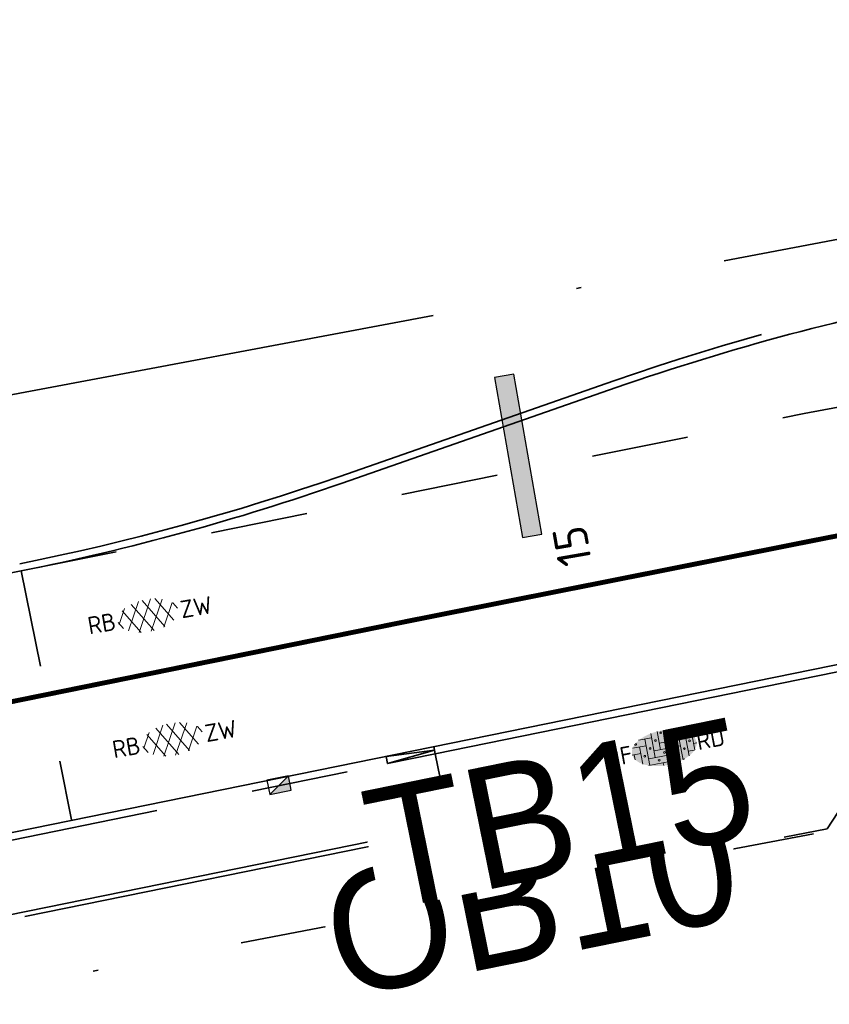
# Model space of a CAD drawing. Header units: metres. Extents: x 0 to 269924, y 0 to 933292.
# Tile 216 of 247: x 135379 to 135396, y 466728 to 466748. Entities that reach past the tile are written whole.
import ezdxf
from ezdxf import colors
from ezdxf.entities.mleader import LeaderData, LeaderLine
from ezdxf.enums import TextEntityAlignment as Align
from ezdxf.math import Vec2, Vec3

# ---------------------------------------------------------------- set-up
doc = ezdxf.new("R2018")
doc.units = ezdxf.units.M
for name, pattern in [('VH-OPSLUITBAND_100X200', [16, 8, -2, 4, -2]), ('VH-OPSLUITBAND_150X250', [24, 16, -2, 4, -2]), ('VH-TROTTOIRBAND_130-150', [15, 5, -2, 2, -2, 2, -2]), ('VW-1-1_STREEP', [2, 1, -1]), ('XX-HIDDEN', [4, 2, -2]), ('XX-PROJECTGRENS', [18, 12, -3, 0, -3])]:
    doc.linetypes.add(name, pattern=pattern)
for name, color, linetype, lineweight, true_color in [('B-WE-MO-ONDERZOEK_SLEUF-S', 30, 'Continuous', 25, 0xff7f00), ('N-WE-GR-GRAS-S', 7, 'Continuous', 18, 0x00a500), ('N-WE-RI-HWA_KOLK-S', 150, 'Continuous', 25, 0x007fff)]:
    doc.layers.add(name, color=color, linetype=linetype, lineweight=lineweight, true_color=true_color)
for name, color, linetype, lineweight in [('N-CO-VH-MATERIAALGRENS-G', 7, 'XX-HIDDEN', 35), ('N-WE-KG-GRENS_PROJECT-G', 7, 'XX-PROJECTGRENS', 35), ('N-WE-VH-KANTOPSLUITING-T18', 10, 'Continuous', 18), ('N-WE-VH-KANTOPSLUITING_OPSLUITBAND_100X200-G', 150, 'VH-OPSLUITBAND_100X200', 35), ('N-WE-VH-KANTOPSLUITING_OPSLUITBAND_150X250-G', 150, 'VH-OPSLUITBAND_150X250', 35), ('N-WE-VH-KANTOPSLUITING_TROTTOIRBAND_130 150-G', 210, 'VH-TROTTOIRBAND_130-150', 35), ('N-WE-VH-KANTOPSLUITING_VERLOOPBAND-T18', 10, 'Continuous', 18), ('N-WE-VH-KANTOPSLUITING_VOORKANTBAND-G', 50, 'Continuous', 35), ('N-WE-VH-VERHARDING-T18', 10, 'Continuous', 18), ('N-WE-VH-VERHARDING_ASFALT-S', 7, 'Continuous', 18), ('N-WE-VH-VERHARDING_STRAATBAKSTEEN-S', 7, 'Continuous', 18), ('N-WE-VW-MARKERING_LANGS_STREEP_11_010-G', 7, 'VW-1-1_STREEP', 13), ('N-WE-VW-MARKERING_LANGS_STREEP_DOORGETROKKEN-G', 7, 'Continuous', 13)]:
    doc.layers.add(name, color=color, linetype=linetype, lineweight=lineweight)
doc.styles.add('NLCS-ISO', font='NLCS-ISO.ttf')
doc.styles.add('NLCS-ISO-M200-T18', font='NLCS-ISO.ttf', dxfattribs={"height": 0.36})
doc.styles.get("Standard").update_dxf_attribs({"font": 'romand.shx'})

# ---------------------------------------------------------------- blocks, each defined once
blk = doc.blocks.new('*U43')
h = blk.add_hatch(color=252)
h.dxf.hatch_style = 1
h.paths.add_polyline_path([(-3.33, -1), (13.41, -1), (13.41, 1), (-3.33, 1)])
at = {"flags": 128}
blk.add_lwpolyline([(-3.33, -1), (13.41, -1), (13.41, 1), (-3.33, 1)], close=True, dxfattribs=at)
blk = doc.blocks.new('N-SRI-KOLK_TROTTOIR-SO')
blk.add_hatch(color=256).paths.add_polyline_path([(1.125, 1.5), (-1.125, 1.5), (-1.125, 0)])
blk.add_line((-1.125, 0), (1.125, 1.5))
at = {"flags": 128}
blk.add_lwpolyline([(-1.125, 0), (1.125, 0), (1.125, 1.5), (-1.125, 1.5)], close=True, dxfattribs=at)
blk = doc.blocks.new('SVH-ASFALT_KL-SO')
at = {"ltscale": 0.1}
for p, q in [((-3.32, -0.4), (-2.47, 1.08)), ((-2.51, -1.23), (-0.92, 1.53)), ((0.09, -1.73), (-1.71, 1.38)), ((-1.45, -1.61), (0.37, 1.54)), ((1.26, -1.54), (-0.53, 1.56)), ((-0.24, -1.74), (1.52, 1.29)), ((2.29, -1.09), (0.8, 1.48)), ((-1.25, -1.65), (-2.73, 0.92)), ((1.15, -1.58), (2.49, 0.75)), ((2.91, 0.06), (2.53, 0.71)), ((-2.96, -0.91), (-3.37, -0.2))]:
    blk.add_line(p, q, dxfattribs=at)
at = {"style": 'NLCS-ISO'}
blk.add_attdef('FUNCTIE_VERHARDING', text='', height=1.8, dxfattribs=at).set_placement((-3.62, -0.09), align=Align.MIDDLE_RIGHT)
blk.add_attdef('KLEUR', text='', height=1.8, dxfattribs=at).set_placement((3.17, -0.09), align=Align.MIDDLE_LEFT)
at = {"style": 'NLCS-ISO', "flags": 1}
blk.add_attdef('FUNCTIE', text='', height=1.8, dxfattribs=at).set_placement((0.12, -3.58), align=Align.MIDDLE_CENTER)
blk = doc.blocks.new('*U536')
at = {"lineweight": 30, "flags": 106}
blk.add_attdef('OB', text='', height=0.36, dxfattribs=at).set_placement((0, 0.1), align=Align.BOTTOM_CENTER)
blk = doc.blocks.new('SVH-SBS_DIKFORMAAT_ELLEBOOG_KL-SO')
h = blk.add_hatch(color=254)
edge = h.paths.add_edge_path()
edge.add_ellipse((1.09, 0.12), major_axis=(3.39, 0), ratio=0.533267, start_angle=0, end_angle=360)
for p, q in [((-1.35, 1.38), (0, 1.38)), ((-0.69, 1.38), (-0.69, -1.38)), ((0, 1.84), (0, -0.69)), ((0.69, 1.92), (0.69, 0)), ((1.38, 1.93), (1.38, 0.69)), ((1.38, 1.38), (3.54, 1.38)), ((2.07, 1.86), (2.07, 1.38)), ((3.45, 1.38), (3.45, -1.18)), ((-2.3, 0), (-1.38, 0)), ((-2.13, 0.69), (-0.69, 0.69)), ((-1.38, 0.69), (-1.38, -1.12)), ((0, 0), (2.76, 0)), ((0.69, 0.69), (3.45, 0.69)), ((2.76, 0.69), (2.76, -1.45)), ((4.14, 0.92), (4.14, -0.67)), ((4.14, 0), (4.48, 0)), ((-2.07, 0), (-2.07, -0.54)), ((-0.69, -0.69), (2.07, -0.69)), ((1.38, -0.69), (1.38, -1.68)), ((2.07, 0), (2.07, -1.61)), ((3.45, -0.69), (4.12, -0.69)), ((-0.8, -1.38), (1.38, -1.38)), ((0.69, -1.38), (0.69, -1.67)), ((2.76, -1.38), (2.98, -1.38))]:
    blk.add_line(p, q)
for centre in [(0.34, 1.03), (1.03, 1.72), (2.41, 1.03), (-0.35, 0.34), (1.72, 0.34), (3.79, 0.34), (-1.04, -0.35), (0.34, -1.04), (1.03, -0.35), (2.41, -1.04), (3.11, -0.35)]:
    blk.add_circle(centre, 0.0881)
for centre, start, end in [((-1.73, 1.03), 158.9124, 101.1902), ((1.72, -1.73), 59.0911, 132.3433)]:
    blk.add_arc(centre, 0.0881, start, end)
at = {"style": 'NLCS-ISO'}
blk.add_attdef('FORMAAT', text='', height=1.8, dxfattribs=at).set_placement((-2.3, 0.12), align=Align.MIDDLE_RIGHT)
blk.add_attdef('KLEUR', text='', height=1.8, dxfattribs=at).set_placement((4.49, 0.12), align=Align.MIDDLE_LEFT)
at = {"style": 'NLCS-ISO', "flags": 1}
blk.add_attdef('FUNCTIE', text='', height=1.8, dxfattribs=at).set_placement((0.12, -3.58), align=Align.MIDDLE_CENTER)
blk = doc.blocks.new('*U662')
at = {"lineweight": 30, "flags": 106}
blk.add_attdef('OB', text='', height=0.36, dxfattribs=at).set_placement((0, 0.1), align=Align.BOTTOM_CENTER)
blk = doc.blocks.new('SGR-GRAS_01-SO')
at = {"ltscale": 0.1}
for p, q in [((-1.302, 0.761), (-1.324, 0.774)), ((-1.284, 0.684), (-1.278, 0.759)), ((-1.154, 0.647), (-1.207, 0.7)), ((-0.939, 0.84), (-1.004, 0.878)), ((-0.892, 0.812), (-0.817, 0.812)), ((-0.873, 0.655), (-0.886, 0.729)), ((-0.73, 0.647), (-0.783, 0.7)), ((-0.689, 0.607), (-0.682, 0.682)), ((-0.576, 0.919), (-0.64, 0.957)), ((-0.562, 0.919), (-0.509, 0.972)), ((-0.427, 0.785), (-0.499, 0.804)), ((-0.425, 0.706), (-0.36, 0.743)), ((-0.305, 0.647), (-0.358, 0.7)), ((-0.317, 0.812), (-0.242, 0.812)), ((-0.316, 0.774), (-0.244, 0.793)), ((-0.278, 0.735), (-0.291, 0.809)), ((-0.212, 0.998), (-0.269, 1.031)), ((0.119, 0.647), (0.066, 0.7)), ((0.073, 0.993), (0.138, 1.031)), ((0.286, 0.711), (0.221, 0.748)), ((0.239, 0.923), (0.312, 0.942)), ((0.258, 0.812), (0.333, 0.812)), ((0.317, 0.814), (0.304, 0.888)), ((0.543, 0.647), (0.49, 0.7)), ((0.594, 0.925), (0.522, 0.945)), ((0.649, 0.79), (0.584, 0.827)), ((0.833, 0.812), (0.908, 0.812)), ((0.912, 0.894), (0.907, 0.925)), ((0.967, 0.647), (0.914, 0.7)), ((0.927, 0.764), (0.992, 0.802)), ((1.012, 0.869), (0.947, 0.906)), ((1.15, 0.777), (1.077, 0.796)), ((1.109, 0.767), (1.182, 0.787)), ((1.392, 0.647), (1.339, 0.7)), ((-1.964, -0.07), (-1.977, 0.004)), ((-1.93, 0.188), (-1.925, 0.244)), ((-1.893, 0.237), (-1.921, 0.253)), ((-1.668, 0.023), (-1.595, 0.043)), ((-1.596, 0.241), (-1.649, 0.294)), ((-1.53, 0.316), (-1.595, 0.353)), ((-1.448, 0.644), (-1.521, 0.664)), ((-1.517, 0.187), (-1.442, 0.187)), ((-1.469, 0.576), (-1.482, 0.65)), ((-1.358, 0.206), (-1.431, 0.226)), ((-1.427, 0.476), (-1.354, 0.496)), ((-1.421, 0.131), (-1.356, 0.168)), ((-1.369, 0.009), (-1.382, 0.083)), ((-1.375, 0.106), (-1.322, 0.159)), ((-1.334, 0.111), (-1.328, 0.186)), ((-1.167, 0.395), (-1.232, 0.432)), ((-1.172, 0.241), (-1.225, 0.294)), ((-1.112, 0.172), (-1.04, 0.192)), ((-1.032, 0.028), (-1.097, 0.066)), ((-0.968, 0.512), (-0.915, 0.565)), ((-0.893, 0.496), (-0.965, 0.515)), ((-0.942, 0.187), (-0.867, 0.187)), ((-0.923, 0.418), (-0.858, 0.456)), ((-0.803, 0.057), (-0.875, 0.077)), ((-0.871, 0.625), (-0.799, 0.644)), ((-0.804, 0.474), (-0.869, 0.511)), ((-0.747, 0.241), (-0.8, 0.294)), ((-0.773, 0.089), (-0.786, 0.163)), ((-0.739, 0.034), (-0.732, 0.109)), ((-0.669, 0.107), (-0.734, 0.145)), ((-0.557, 0.321), (-0.485, 0.34)), ((-0.441, 0.553), (-0.506, 0.59)), ((-0.337, 0.347), (-0.41, 0.366)), ((-0.323, 0.241), (-0.376, 0.294)), ((-0.306, 0.186), (-0.371, 0.224)), ((-0.367, 0.187), (-0.292, 0.187)), ((-0.243, 0.017), (-0.17, 0.036)), ((-0.178, 0.169), (-0.191, 0.242)), ((-0.078, 0.632), (-0.143, 0.669)), ((-0.143, -0.043), (-0.137, 0.032)), ((-0.093, 0.53), (-0.087, 0.604)), ((-0.085, 0.159), (-0.032, 0.212)), ((-0.069, 0.189), (-0.004, 0.227)), ((0.057, 0.265), (-0.008, 0.303)), ((-0.002, 0.47), (0.071, 0.489)), ((0.101, 0.241), (0.048, 0.294)), ((0.128, 0.636), (0.056, 0.656)), ((0.218, 0.198), (0.146, 0.217)), ((0.208, 0.187), (0.283, 0.187)), ((0.313, 0.166), (0.385, 0.185)), ((0.322, 0.565), (0.375, 0.618)), ((0.42, 0.344), (0.355, 0.382)), ((0.417, 0.248), (0.404, 0.322)), ((0.429, 0.477), (0.494, 0.514)), ((0.526, 0.241), (0.472, 0.294)), ((0.555, -0.022), (0.49, 0.015)), ((0.502, 0.452), (0.509, 0.527)), ((0.554, 0.619), (0.626, 0.638)), ((0.684, 0.487), (0.611, 0.507)), ((0.774, 0.049), (0.701, 0.069)), ((0.784, 0.423), (0.719, 0.461)), ((0.783, 0.187), (0.858, 0.187)), ((0.918, 0.057), (0.853, 0.094)), ((0.868, 0.315), (0.941, 0.334)), ((0.95, 0.241), (0.897, 0.294)), ((1.012, 0.328), (0.999, 0.402)), ((1.147, 0.502), (1.082, 0.54)), ((1.098, 0.375), (1.104, 0.45)), ((1.239, 0.338), (1.167, 0.358)), ((1.183, 0.011), (1.255, 0.03)), ((1.206, 0.212), (1.259, 0.265)), ((1.282, 0.136), (1.217, 0.173)), ((1.283, 0.248), (1.348, 0.286)), ((1.374, 0.241), (1.321, 0.294)), ((1.358, 0.187), (1.433, 0.187)), ((1.424, 0.463), (1.496, 0.483)), ((1.51, 0.581), (1.445, 0.619)), ((1.645, 0.215), (1.58, 0.252)), ((1.607, 0.407), (1.594, 0.481)), ((1.693, 0.298), (1.7, 0.373)), ((1.795, 0.19), (1.722, 0.209)), ((1.738, 0.159), (1.81, 0.179)), ((1.798, 0.241), (1.745, 0.294)), ((1.933, 0.187), (1.948, 0.187)), ((-1.918, -0.157), (-1.854, -0.119)), ((-1.824, -0.083), (-1.897, -0.064)), ((-1.759, -0.13), (-1.823, -0.092)), ((-1.782, -0.301), (-1.729, -0.248)), ((-1.624, -0.496), (-1.689, -0.459)), ((-1.631, -0.572), (-1.684, -0.519)), ((-1.613, -0.166), (-1.667, -0.113)), ((-1.567, -0.438), (-1.492, -0.438)), ((-1.535, -0.657), (-1.498, -0.636)), ((-1.395, -0.051), (-1.46, -0.013)), ((-1.385, -0.462), (-1.378, -0.387)), ((-1.353, -0.281), (-1.281, -0.261)), ((-1.269, -0.232), (-1.341, -0.212)), ((-1.261, -0.417), (-1.326, -0.38)), ((-1.269, -0.557), (-1.282, -0.483)), ((-1.207, -0.572), (-1.26, -0.519)), ((-1.179, -0.67), (-1.252, -0.651)), ((-1.189, -0.166), (-1.242, -0.113)), ((-1.065, -0.386), (-1, -0.348)), ((-1.039, -0.585), (-0.967, -0.565)), ((-0.992, -0.438), (-0.917, -0.438)), ((-0.897, -0.338), (-0.962, -0.301)), ((-0.898, -0.654), (-0.845, -0.601)), ((-0.783, -0.572), (-0.836, -0.519)), ((-0.763, -0.705), (-0.828, -0.667)), ((-0.765, -0.166), (-0.818, -0.113)), ((-0.798, -0.132), (-0.726, -0.112)), ((-0.789, -0.539), (-0.782, -0.464)), ((-0.713, -0.381), (-0.786, -0.361)), ((-0.674, -0.477), (-0.687, -0.403)), ((-0.534, -0.259), (-0.599, -0.222)), ((-0.567, -0.098), (-0.502, -0.061)), ((-0.491, -0.248), (-0.438, -0.195)), ((-0.484, -0.436), (-0.411, -0.416)), ((-0.399, -0.626), (-0.464, -0.588)), ((-0.417, -0.438), (-0.342, -0.438)), ((-0.358, -0.572), (-0.411, -0.519)), ((-0.341, -0.166), (-0.394, -0.113)), ((-0.248, -0.091), (-0.32, -0.072)), ((-0.171, -0.18), (-0.236, -0.143)), ((-0.158, -0.529), (-0.23, -0.51)), ((-0.211, -0.614), (-0.146, -0.577)), ((-0.193, -0.616), (-0.187, -0.541)), ((-0.036, -0.547), (-0.101, -0.509)), ((-0.078, -0.398), (-0.091, -0.324)), ((0.066, -0.572), (0.013, -0.519)), ((0.084, -0.166), (0.031, -0.113)), ((0.072, -0.287), (0.144, -0.268)), ((0.192, -0.101), (0.127, -0.064)), ((0.158, -0.438), (0.233, -0.438)), ((0.308, -0.24), (0.235, -0.221)), ((0.327, -0.468), (0.262, -0.43)), ((0.287, -0.327), (0.352, -0.289)), ((0.397, -0.678), (0.325, -0.659)), ((0.386, -0.591), (0.459, -0.572)), ((0.393, -0.601), (0.446, -0.548)), ((0.402, -0.693), (0.409, -0.618)), ((0.49, -0.572), (0.437, -0.519)), ((0.452, -0.12), (0.459, -0.046)), ((0.508, -0.166), (0.455, -0.113)), ((0.517, -0.318), (0.504, -0.244)), ((0.69, -0.389), (0.625, -0.351)), ((0.627, -0.138), (0.7, -0.119)), ((0.733, -0.438), (0.808, -0.438)), ((0.785, -0.039), (0.85, -0.002)), ((0.863, -0.389), (0.791, -0.37)), ((0.799, -0.195), (0.852, -0.142)), ((0.914, -0.572), (0.861, -0.519)), ((0.932, -0.166), (0.879, -0.113)), ((0.942, -0.442), (1.014, -0.423)), ((1.053, -0.31), (0.988, -0.272)), ((1.048, -0.198), (1.054, -0.123)), ((1.112, -0.239), (1.099, -0.165)), ((1.188, -0.676), (1.123, -0.639)), ((1.141, -0.556), (1.206, -0.518)), ((1.329, -0.1), (1.256, -0.08)), ((1.339, -0.572), (1.286, -0.519)), ((1.356, -0.166), (1.303, -0.113)), ((1.308, -0.438), (1.383, -0.438)), ((1.419, -0.538), (1.346, -0.518)), ((1.416, -0.231), (1.351, -0.193)), ((1.551, -0.597), (1.486, -0.56)), ((1.497, -0.293), (1.569, -0.274)), ((1.639, -0.268), (1.704, -0.231)), ((1.643, -0.275), (1.65, -0.2)), ((1.684, -0.547), (1.736, -0.495)), ((1.707, -0.159), (1.694, -0.085)), ((1.713, -0.522), (1.71, -0.519)), ((1.779, -0.152), (1.715, -0.114)), ((1.781, -0.166), (1.728, -0.113)), ((1.884, -0.248), (1.812, -0.229)), ((-1.126, -0.784), (-1.191, -0.746)), ((-0.836, -0.943), (-0.853, -0.926)), ((-0.725, -0.889), (-0.652, -0.869)), ((-0.709, -0.902), (-0.644, -0.864)), ((-0.624, -0.819), (-0.696, -0.799)), ((-0.582, -0.994), (-0.587, -0.97)), ((-0.376, -0.979), (-0.429, -0.926)), ((-0.265, -0.992), (-0.33, -0.955)), ((-0.169, -0.74), (-0.097, -0.72)), ((-0.068, -0.968), (-0.141, -0.948)), ((-0.014, -1.008), (0.039, -0.955)), ((0.048, -0.979), (-0.005, -0.926)), ((0.021, -0.964), (0.008, -0.89)), ((0.099, -0.913), (0.034, -0.876)), ((0.172, -1.037), (0.218, -1.024)), ((0.462, -0.834), (0.397, -0.797)), ((0.472, -0.979), (0.419, -0.926)), ((0.617, -0.884), (0.604, -0.81)), ((0.643, -0.843), (0.708, -0.806)), ((0.701, -0.895), (0.773, -0.876)), ((0.825, -0.755), (0.76, -0.718)), ((0.856, -0.938), (0.844, -0.926)), ((0.953, -0.827), (0.88, -0.808)), ((0.998, -0.77), (1.004, -0.696)), ((1.212, -0.805), (1.199, -0.731)), ((1.256, -0.746), (1.328, -0.727))]:
    blk.add_line(p, q, dxfattribs=at)
at = {"ltscale": 0.1, "style": 'NLCS-ISO'}
blk.add_attdef('TYPE', text='', height=0.5, dxfattribs=at).set_placement((3.471, -0.016), align=Align.MIDDLE_CENTER)

msp = doc.modelspace()

# ---------------------------------------------------------------- linework, layer by layer
at = {"layer": 'N-CO-VH-MATERIAALGRENS-G', "flags": 128}
msp.add_lwpolyline([(135379.44, 466736.988), (135395.569, 466740.229), (135400.074, 466741.075, -0.003741), (135414.839, 466743.735), (135566.391, 466769.869, 0.030327), (135672.254, 466794.812), (135685.535, 466798.804)], format="xyb", dxfattribs=at)
for points in [[(135379.44, 466736.988), (135380.481, 466731.86)], [(135387.968, 466733.222), (135388.267, 466731.753)], [(135391.222, 466730.766), (135396.043, 466731.675)]]:
    msp.add_lwpolyline(points, dxfattribs=at)
at = {"layer": 'N-WE-KG-GRENS_PROJECT-G', "flags": 128}
msp.add_lwpolyline([(133942.152, 466524.013), (133955.533, 466522.507), (133956.145, 466521.626), (133962.811, 466521.355), (133963.543, 466522.67), (133965.054, 466522.563), (133965.551, 466521.193), (133981.5, 466520.334), (133981.565, 466520.896), (133982.028, 466520.86), (133994.134, 466520.33), (133994.151, 466519.671), (134009.067, 466519.478), (134013.911, 466519.512), (134027.732, 466519.636), (134028.693, 466519.554), (134034.796, 466519.611), (134050.86, 466519.659), (134068.501, 466520.152), (134071.254, 466520.237), (134077.26, 466520.692), (134094.041, 466522.635), (134101.385, 466523.282), (134101.428, 466523.91), (134128.995, 466527.092), (134141.938, 466528.627), (134148.421, 466529.392), (134148.476, 466529.087), (134157.108, 466530.24), (134157.762, 466530.339), (134157.953, 466529.076), (134163.706, 466529.946), (134172.69, 466531.055), (134201.838, 466535.069), (134202.197, 466534.878), (134203.304, 466535.042), (134208.161, 466535.722), (134214.682, 466536.673), (134215.15, 466536.846), (134235.766, 466539.754), (134239.587, 466540.449), (134251.117, 466542.218), (134251.536, 466542.09), (134264.479, 466543.833), (134264.487, 466544.317), (134273.56, 466545.641), (134273.608, 466545.287), (134285.679, 466546.863), (134299.118, 466548.971), (134309.192, 466550.345), (134329.805, 466553.659), (134341.526, 466555.206), (134346.97, 466556.112), (134351.977, 466556.025), (134358.949, 466556.887), (134359.186, 466557.313), (134365.426, 466557.917), (134389.225, 466560.758), (134395.395, 466561.519), (134400.633, 466562.019), (134418.638, 466563.907), (134426.404, 466566.343), (134432.472, 466567.14), (134437.532, 466567.422), (134444.848, 466568.25), (134448.277, 466568.388), (134484.594, 466572.762), (134486.539, 466572.966), (134490.599, 466573.546), (134498.499, 466574.536), (134514.318, 466576.701), (134542.397, 466581.367), (134546.702, 466582.122), (134551.593, 466582.441), (134551.871, 466583.179), (134557.906, 466584.406), (134558.276, 466584.115), (134567.36, 466586.004), (134582.717, 466588.715), (134583.108, 466588.972), (134590.444, 466590.398), (134630.038, 466598.271), (134633.264, 466598.923), (134632.087, 466604.993), (134646.051, 466607.537), (134647.414, 466607.429), (134666.972, 466611.405), (134675.342, 466617.463), (134674.819, 466607.593), (134696.995, 466610.537), (134702.172, 466611.327), (134706.525, 466612.071), (134709.085, 466612.323), (134712.087, 466612.776), (134715, 466613.203), (134716.349, 466613.229), (134723.364, 466613.968), (134738.981, 466616.639), (134746.062, 466617.28), (134746.09, 466616.641), (134760.121, 466618.861), (134759.993, 466619.829), (134768.446, 466621.137), (134784.615, 466623.738), (134787.541, 466625.072), (134796.772, 466626.479), (134796.899, 466625.715), (134813.878, 466628.545), (134820.226, 466629.584), (134847.68, 466634.234), (134881.79, 466639.204), (134881.926, 466639.532), (134884.43, 466640.009), (134893.797, 466641.711), (134903.085, 466643.328), (134904.138, 466643.527), (134920.265, 466646.374), (134921.332, 466646.578), (134937.367, 466649.518), (134938.501, 466649.708), (134961.555, 466654.096), (134967.764, 466655.262), (134974.722, 466656.563), (134984.23, 466658.491), (134992.023, 466659.998), (134995.809, 466660.766), (135000.442, 466661.693), (135009.695, 466663.648), (135010.659, 466663.869), (135018.832, 466665.618), (135021.92, 466666.314), (135034.093, 466668.943), (135034.161, 466668.769), (135043.8, 466670.832), (135059.084, 466674.02), (135068.771, 466676.078), (135083.089, 466679.034), (135091.902, 466680.993), (135097.488, 466682.166), (135104.831, 466683.651), (135116.534, 466686.231), (135119.892, 466686.792), (135126.3, 466688.013), (135127.347, 466688.196), (135130.448, 466688.891), (135135.602, 466689.887), (135140.19, 466691.518), (135166.592, 466696.94), (135182.368, 466700.724), (135201.902, 466704.748), (135203.941, 466705.082), (135209.867, 466705.957), (135217.801, 466707.782), (135228.821, 466709.933), (135242.391, 466712.598), (135277.698, 466719.723), (135279.457, 466720.111), (135279.55, 466721.578), (135288.178, 466723.073), (135350.963, 466735.305), (135501.986, 466763.685), (135501.162, 466761.839), (135525.132, 466766.833), (135533.639, 466768.672), (135569.042, 466775.188), (135582.767, 466777.378), (135584.022, 466777.634), (135585.675, 466776.264, 0.01918), (135652.451, 466792.01), (135652.891, 466793.457), (135660.981, 466795.919), (135661.574, 466796.074), (135664.481, 466796.836), (135665.946, 466796.651), (135673.558, 466799.328), (135680.977, 466801.739), (135687.276, 466804.201), (135692.547, 466806.295), (135705.432, 466809.743), (135712.094, 466810.706), (135728.145, 466817.035), (135760.285, 466825.832), (135773.458, 466829.179), (135789.116, 466834.08), (135813.029, 466842.892), (135823.352, 466846.718), (135839.426, 466852.91), (135860.96, 466860.89), (135867.928, 466863.26), (135895.199, 466872.784), (135899.312, 466861.8), (135873.359, 466852.082), (135873.188, 466848.843), (135867.814, 466846.669), (135856.104, 466842.036), (135847.253, 466838.505), (135830.033, 466832.514), (135818.854, 466828.652), (135812.865, 466826.949), (135808.959, 466825.804), (135805.053, 466824.658), (135770.731, 466814.307), (135766.971, 466812.016), (135761.879, 466808.079), (135757.591, 466807.133), (135743.839, 466803.566), (135724.075, 466798.35), (135721.275, 466798.229), (135720.422, 466801.401), (135715.133, 466799.834), (135698.553, 466794.754), (135698.279, 466793.693), (135686.038, 466790.352), (135686.038, 466789.248), (135686.038, 466787.562), (135681.985, 466786.092), (135677.719, 466785.319), (135623.458, 466770.711), (135607.41, 466767.662), (135584.355, 466763.142), (135577.091, 466761.475), (135570.47, 466760.803), (135524.714, 466753.103), (135522.642, 466752.878), (135515.666, 466751.661), (135498.388, 466748.218), (135460.498, 466741.759), (135438.515, 466737.953), (135402.134, 466731.048), (135401.842, 466732.671), (135396.111, 466731.637), (135390.927, 466730.659), (135374.008, 466727.423), (135342.463, 466720.896), (135337.831, 466720.249), (135332.781, 466719.412), (135316.41, 466716.549), (135312.764, 466716.512), (135301.04, 466714.003), (135296.667, 466713.077), (135288.078, 466711.338), (135288.031, 466710.414), (135288.066, 466708.643), (135283.612, 466707.738), (135244.114, 466700.084), (135242.59, 466702.114), (135218.779, 466697.088), (135216.4, 466696.736), (135207.126, 466694.996), (135197.842, 466693.22), (135196.987, 466690.777), (135188.214, 466689.009), (135186.218, 466690.919), (135157.953, 466685.339), (135157.545, 466682.623), (135152.388, 466681.564), (135151.517, 466683.806), (135135.729, 466680.62), (135134.464, 466677.149), (135128.184, 466675.854), (135125.788, 466678.571), (135109.606, 466675.114), (135107.871, 466673.543), (135107.871, 466672.134), (135099.469, 466670.442), (135080.265, 466666.625), (135079.406, 466666.151), (135069.61, 466664.202), (135057.638, 466661.759), (135035.803, 466657.155), (135033.723, 466658.689), (135013.618, 466654.679), (135014.198, 466652.086), (135012.612, 466651.731), (135012.176, 466654.16), (134999.525, 466651.581), (134981.058, 466648.065), (134978.74, 466647.609), (134978.586, 466647.723), (134973.29, 466646.777), (134967.912, 466645.754), (134966.071, 466645.409), (134952.75, 466642.776), (134952.592, 466643.577), (134951.246, 466643.315), (134944.955, 466642.097), (134940.872, 466641.345), (134939.907, 466640.789), (134925.329, 466637.906), (134925.171, 466637.877), (134925.333, 466636.966), (134925.553, 466635.733), (134922.159, 466635.157), (134921.983, 466636.201), (134920.712, 466635.973), (134906.644, 466633.431), (134906.509, 466633.768), (134899.927, 466632.517), (134896.041, 466630.574), (134862.297, 466626.202), (134861.423, 466623.924), (134854.723, 466622.819), (134853.222, 466624.597), (134834.721, 466621.381), (134818.755, 466618.638), (134803.128, 466616.182), (134801.097, 466614.744), (134787.48, 466613.242), (134768.983, 466610.888), (134755.14, 466609.258), (134754.957, 466609.237), (134754.786, 466610.217), (134731.872, 466606.359), (134713.4, 466603.055), (134699.607, 466600.717), (134685.428, 466598.156), (134675.878, 466596.194), (134672.276, 466595.656), (134668.91, 466595.016), (134645.926, 466591.058), (134638.577, 466590.001), (134611.474, 466584.899), (134601.717, 466583.131), (134600.6, 466582.901), (134592.762, 466581.44), (134575.118, 466578.109), (134569.726, 466577.127), (134558.057, 466574.923), (134547.369, 466573.132), (134538.23, 466571.522), (134531.355, 466570.551), (134524.272, 466569.346), (134519.026, 466568.326), (134515.39, 466567.719), (134505.384, 466563.341), (134500.986, 466562.643), (134495.881, 466561.909), (134495.823, 466562.312), (134492.204, 466563.642), (134484.398, 466562.518), (134478.905, 466561.786), (134469.843, 466560.533), (134464.536, 466559.742), (134456.919, 466558.745), (134448.033, 466557.687), (134433.208, 466556.61), (134412.104, 466554.577), (134407.553, 466554.101), (134387.467, 466551.741), (134381.785, 466550.955), (134364.962, 466548.659), (134360.191, 466548.481), (134354.944, 466547.628), (134324.113, 466542.837), (134319.685, 466541.923), (134312.466, 466540.844), (134307.061, 466539.9), (134305.527, 466540.739), (134283.993, 466537.831), (134278.004, 466536.268), (134260.392, 466533.941), (134253.899, 466532.65), (134244.867, 466531.618), (134227.961, 466528.835), (134196.876, 466524.748), (134191.294, 466524.652), (134189.441, 466519.487), (134180.543, 466523.251), (134138.079, 466517.961), (134135.279, 466517.668), (134120.646, 466515.791), (134115.858, 466514.998), (134094.415, 466512.788), (134094.483, 466512.133), (134077.905, 466510.692), (134056.132, 466509.19), (134043.898, 466509.02), (134033.049, 466509.242), (134023.923, 466509.529), (134011.048, 466510.262), (134011.12, 466510.989), (133978.031, 466511.971), (133977.492, 466511.386), (133976.525, 466511.415), (133970.93, 466511.61), (133940.859, 466512.853), (133936.339, 466513.04), (133926.354, 466513.566), (133918.767, 466513.929), (133914.845, 466514.016), (133909.555, 466514.279), (133907.78, 466514.373), (133898.183, 466514.701), (133889.291, 466514.99), (133877.411, 466515.387), (133865.169, 466516.189), (133858.598, 466516.511), (133853.557, 466516.784), (133840.824, 466517.534), (133833.647, 466517.757), (133833.706, 466517.421), (133832.853, 466517.458), (133826.979, 466517.575), (133808.076, 466518.296), (133803.308, 466518.179), (133802.56, 466518.555), (133780.072, 466520.153), (133779.6, 466519.291), (133774.066, 466519.538), (133773.735, 466520.559), (133740.527, 466522.642), (133713.376, 466524.159), (133705.703, 466524.636), (133705.709, 466526.266), (133685.059, 466527.583), (133660.563, 466529.253), (133639.129, 466529.346), (133622.453, 466530.286), (133616.388, 466530.543), (133614.494, 466530.624), (133604.393, 466531.597), (133597.464, 466531.465), (133574.3, 466531.955), (133566.695, 466531.543), (133561.32, 466531.616), (133554.142, 466531.627), (133545.309, 466531.719), (133535.509, 466531.795), (133530.483, 466531.897), (133499.098, 466532.845), (133498.91, 466530.624), (133497.604, 466522.359), (133448.566, 466524.379), (133448.421, 466522.59), (133414.567, 466524.034), (133414.497, 466533.241), (133401.904, 466533.723), (133353.812, 466535.745), (133352.26, 466536.139), (133333.107, 466536.524), (133333.343, 466545.829), (133369.152, 466544.714), (133381.325, 466544.396), (133400.699, 466543.637), (133404.005, 466543.551), (133435.456, 466542.61), (133435.456, 466542.277), (133451.526, 466541.628), (133467.883, 466541.235), (133477.659, 466542.034), (133509.103, 466541.442), (133515.138, 466541.284), (133519.939, 466540.992), (133525.525, 466540.798), (133532.518, 466540.097), (133548.147, 466539.778), (133548.297, 466540.601), (133555.22, 466540.722), (133564.265, 466540.558), (133565.06, 466540.188), (133570.074, 466540.025), (133574.07, 466539.875), (133576.623, 466539.795), (133577.163, 466540.007), (133601.21, 466539.677), (133602.809, 466541.635), (133610.483, 466541.448), (133611.878, 466539.353), (133618.8, 466539.154), (133622.331, 466538.943), (133622.362, 466539.485), (133627.247, 466539.274), (133627.305, 466538.709), (133642.487, 466537.733), (133654.92, 466537.235), (133674.71, 466536.649), (133674.766, 466536.962), (133682.638, 466536.639), (133685.084, 466535.631), (133701.924, 466534.36), (133703.6, 466534.856), (133708.504, 466534.396), (133731.895, 466532.391), (133737.992, 466531.942), (133749.854, 466530.901), (133752.15, 466530.77), (133756.921, 466530.655), (133767.535, 466530.109), (133779.853, 466530.016), (133787.77, 466529.934), (133810.905, 466528.967), (133832.384, 466528.238), (133837.192, 466527.837), (133897.841, 466525.036)], format="xyb", close=True, dxfattribs=at)
at = {"layer": 'N-WE-VH-KANTOPSLUITING_OPSLUITBAND_100X200-G', "flags": 128}
msp.add_lwpolyline([(135197.656, 466693.529), (135202.437, 466694.498), (135202.319, 466695.086), (135202.904, 466695.205), (135205.063, 466695.641), (135205.182, 466695.052), (135216.963, 466697.431), (135216.845, 466698.019), (135219.589, 466698.573), (135219.708, 466697.985), (135221.591, 466698.365), (135235.046, 466701.072), (135242.614, 466702.582), (135244.241, 466700.414), (135287.543, 466708.806), (135287.703, 466711.88), (135291.924, 466712.69), (135299.97, 466714.255), (135308.48, 466715.918), (135312.296, 466716.651), (135316.875, 466717.484), (135317.31, 466717.567), (135317.908, 466717.155), (135329.071, 466719.215), (135331.421, 466720.275), (135347.259, 466723.315), (135348.251, 466723.506), (135389.342, 466731.869), (135391.08, 466730.739)], dxfattribs=at)
at = {"layer": 'N-WE-VH-KANTOPSLUITING_OPSLUITBAND_150X250-G', "flags": 128}
for points in [[(135379.411, 466737.136, 0.034306), (135386.001, 466738.937), (135391.647, 466740.905, -0.037443), (135398.894, 466742.838), (135399.714, 466742.992, -0.003741), (135414.507, 466745.657), (135566.06, 466771.79, 0.030327), (135671.693, 466796.679), (135672.594, 466796.95, 0.070064), (135678.888, 466799.851, -0.070064), (135683.991, 466802.204), (135697.398, 466806.234, -0.070064), (135702.953, 466807.086, 0.070064), (135709.803, 466808.136), (135760.671, 466823.428, -0.017204), (135777.605, 466827.89, 0.044699), (135819.281, 466841.358, -0.010903), (135839.713, 466849.521), (135895.033, 466870.235)], [(135387.968, 466733.222), (135396.558, 466734.971), (135397.589, 466735.162), (135398.239, 466735.283, -0.000043), (135398.41, 466735.315, -0.000043)]]:
    msp.add_lwpolyline(points, format="xyb", dxfattribs=at)
at = {"layer": 'N-WE-VH-KANTOPSLUITING_TROTTOIRBAND_130 150-G'}
msp.add_line((135386.988, 466733.023), (135387.968, 466733.222), dxfattribs=at)
msp.add_lwpolyline([(135345.976, 466724.698), (135346.958, 466724.887), (135347.449, 466724.981), (135347.94, 466725.075), (135386.988, 466733.023)], dxfattribs=at)
at = {"layer": 'N-WE-VH-KANTOPSLUITING_VOORKANTBAND-G'}
for p, q in [((135386.958, 466733.17), (135387.953, 466733.296)), ((135387.953, 466733.296), (135386.988, 466733.023))]:
    msp.add_line(p, q, dxfattribs=at)
for points in [[(135379.44, 466736.988, 0.034306), (135386.051, 466738.796), (135391.696, 466740.764, -0.037443), (135398.922, 466742.69), (135399.741, 466742.844, -0.003741), (135414.533, 466745.509), (135566.085, 466771.642, 0.030327), (135671.736, 466796.535), (135672.637, 466796.806, 0.070064), (135678.969, 466799.725, -0.070064), (135684.034, 466802.06), (135697.442, 466806.09, -0.070064), (135702.955, 466806.936, 0.070064), (135709.846, 466807.992), (135760.714, 466823.284, -0.017204), (135777.638, 466827.744, 0.044699), (135819.34, 466841.22, -0.010903), (135839.766, 466849.38), (135895.085, 466870.094)], [(135347.911, 466725.223), (135396.529, 466735.118), (135398.212, 466735.43, -0.002619), (135408.485, 466737.335)], [(135396.043, 466731.675), (135397.281, 466733.579), (135397.863, 466733.687), (135398.517, 466733.808, -0.002244), (135407.304, 466735.445), (135407.795, 466735.534), (135409.575, 466735.855)]]:
    msp.add_lwpolyline(points, format="xyb", dxfattribs=at)
for points in [[(135346.911, 466730.432), (135379.44, 466736.988)], [(135387.968, 466733.222), (135387.939, 466733.37)], [(135386.958, 466733.17), (135386.988, 466733.023)], [(135348.231, 466723.604), (135389.362, 466731.975), (135391.222, 466730.766)]]:
    msp.add_lwpolyline(points, dxfattribs=at)
at = {"layer": 'N-WE-VW-MARKERING_LANGS_STREEP_11_010-G', "ltscale": 5, "const_width": 0.1, "flags": 128}
msp.add_lwpolyline([(135387.424, 466735.958), (135396.049, 466737.673), (135397.674, 466737.979)], dxfattribs=at)
at = {"layer": 'N-WE-VW-MARKERING_LANGS_STREEP_DOORGETROKKEN-G', "ltscale": 5, "const_width": 0.1, "flags": 128}
msp.add_lwpolyline([(135347.411, 466727.827), (135387.424, 466735.958)], dxfattribs=at)

# ---------------------------------------------------------------- block references
at = {"layer": 'B-WE-MO-ONDERZOEK_SLEUF-S'}
ref = msp.add_blockref('*U43', (135389.85, 466738.368), dxfattribs=dict(at, xscale=0.2000000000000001, yscale=0.2000000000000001, zscale=0.2000000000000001, rotation=99.88660604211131))
ref.add_attrib('NR', '15', (135391.202, 466737.156), dxfattribs={"layer": '0', "height": 0.7, "rotation": 99.8866, "style": 'NLCS-ISO'})
at = {"layer": 'N-WE-GR-GRAS-S', "xscale": 0.2999999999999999, "yscale": 0.2999999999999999, "zscale": 0.2999999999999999, "rotation": 10}
msp.add_blockref('SGR-GRAS_01-SO', (135387.515, 466730.683), dxfattribs=at)
at = {"layer": 'N-WE-RI-HWA_KOLK-S', "xscale": 0.2, "yscale": 0.2, "zscale": 0.2, "rotation": 191.474271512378}
msp.add_blockref('N-SRI-KOLK_TROTTOIR-SO', (135384.724, 466732.722), dxfattribs=at)
at = {"layer": 'N-WE-VH-KANTOPSLUITING-T18'}
ref = msp.add_blockref('*U536', (135385.533, 466730.529), dxfattribs=dict(at, rotation=11.47477593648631))
lines = msp.add_mtext('OB10', dxfattribs={"layer": '0', "insert": (135385.513, 466730.627), "char_height": 2.5, "attachment_point": 1, "rotation": 11.4748, "bg_fill": 3, "box_fill_scale": 1, "bg_fill_color": 256, "bg_fill_transparency": 0})
ref.add_attrib('OB', '', (135385.513, 466730.627), dxfattribs={"flags": 16}).embed_mtext(lines)
at = {"layer": 'N-WE-VH-KANTOPSLUITING_VERLOOPBAND-T18'}
ref = msp.add_blockref('*U662', (135386.39, 466732.33), dxfattribs=dict(at, rotation=11.50464513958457))
lines = msp.add_mtext('TB15', dxfattribs={"layer": '0', "insert": (135386.37, 466732.428), "char_height": 2.5, "attachment_point": 1, "rotation": 11.5046, "bg_fill": 3, "box_fill_scale": 1, "bg_fill_color": 256, "bg_fill_transparency": 0})
ref.add_attrib('OB', '', (135386.37, 466732.428), dxfattribs={"flags": 10}).embed_mtext(lines)
at = {"layer": 'N-WE-VH-VERHARDING_ASFALT-S'}
ref = msp.add_blockref('SVH-ASFALT_KL-SO', (135382.095, 466736.096), dxfattribs=dict(at, xscale=0.1999999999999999, yscale=0.1999999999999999, zscale=0.1999999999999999, rotation=11.24932349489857))
ref.add_attrib('FUNCTIE_VERHARDING', 'RB', dxfattribs={"layer": '0', "height": 0.36, "rotation": 9.8842, "style": 'NLCS-ISO'}).set_placement((135381.384, 466735.955), align=Align.MIDDLE_RIGHT)
ref.add_attrib('KLEUR', 'ZW', dxfattribs={"layer": '0', "height": 0.36, "rotation": 9.8842, "style": 'NLCS-ISO'}).set_placement((135382.721, 466736.188), align=Align.MIDDLE_LEFT)
ref = msp.add_blockref('SVH-ASFALT_KL-SO', (135382.602, 466733.546), dxfattribs=dict(at, xscale=0.1999999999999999, yscale=0.1999999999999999, zscale=0.1999999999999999, rotation=11.24932349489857))
ref.add_attrib('FUNCTIE_VERHARDING', 'RB', dxfattribs={"layer": '0', "height": 0.36, "rotation": 9.8842, "style": 'NLCS-ISO'}).set_placement((135381.891, 466733.405), align=Align.MIDDLE_RIGHT)
ref.add_attrib('KLEUR', 'ZW', dxfattribs={"layer": '0', "height": 0.36, "rotation": 9.8842, "style": 'NLCS-ISO'}).set_placement((135383.229, 466733.638), align=Align.MIDDLE_LEFT)
at = {"layer": 'N-WE-VH-VERHARDING_STRAATBAKSTEEN-S', "xscale": 0.2, "yscale": 0.2, "zscale": 0.2, "rotation": 10.83926338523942}
msp.add_blockref('SVH-SBS_DIKFORMAAT_ELLEBOOG_KL-SO', (135392.475, 466733.28), dxfattribs=at).add_auto_attribs({'FORMAAT': 'DF', 'KLEUR': 'RD'})

# ---------------------------------------------------------------- leaders
at = {"layer": 'N-WE-VH-VERHARDING-T18'}
ml = msp.add_multileader_mtext('Standard', dxfattribs=at)
ml.set_content('', color=256, style='NLCS-ISO-M200-T18')
ml.set_leader_properties(color=256, linetype='ByLayer', lineweight=-1)
ml.build(insert=Vec2(0, 0))
ml.multileader.update_dxf_attribs({"has_dogleg": 0, "text_left_attachment_type": 5, "text_right_attachment_type": 5, "dogleg_length": 0.36, "arrow_head_size": 0.36})
ctx = ml.context
ctx.base_point, ctx.char_height, ctx.arrow_head_size, ctx.landing_gap_size, ctx.plane_origin = Vec3(135697.392, 466805.766), 0.36, 0.36, 0.18, Vec3(135695.697, 466805.189)
ctx.left_attachment, ctx.right_attachment = 5, 5
notes = []
notes.append((ctx, [(0, (0, 0, 0), (0, 0), (1, 0), 1, [])]))
ctx.mtext.insert, ctx.mtext.rotation, ctx.mtext.flow_direction = Vec3(135697.572, 466806.126), -0.147529, 5
for ctx, leaders in notes:
    for number, flags, end, landing, length, lines in leaders:
        leader = LeaderData()
        leader.index, (leader.has_last_leader_line, leader.has_dogleg_vector, leader.attachment_direction) = number, flags
        leader.last_leader_point, leader.dogleg_vector, leader.dogleg_length = Vec3(end), Vec3(landing), length
        for number, points, colour, breaks in lines:
            line = LeaderLine()
            line.index, line.vertices, line.color, line.breaks = number, Vec3.list(points), colors.encode_raw_color(colour), breaks
            leader.lines.append(line)
        ctx.leaders.append(leader)

doc.saveas('drawing.dxf')
